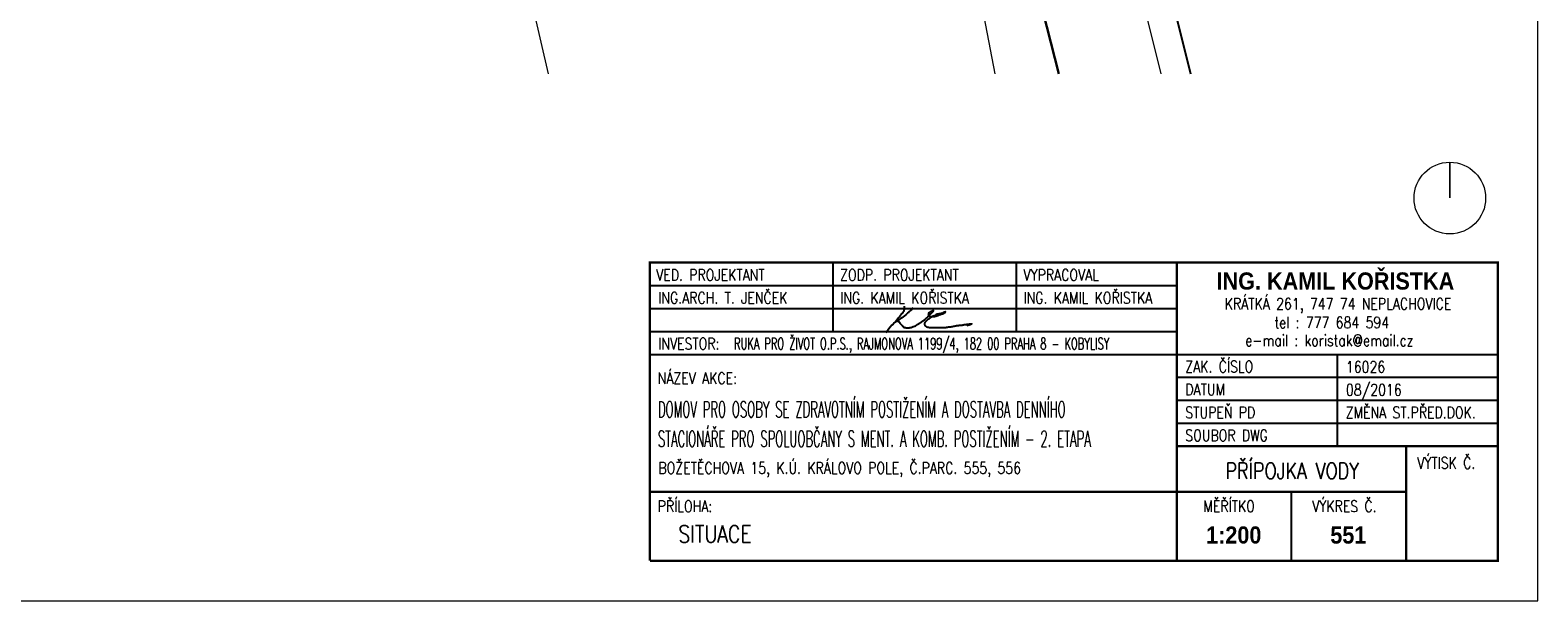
# Model space of a CAD drawing. Header units: inches. Extents: x -99818 to 8314, y 497944 to 809613.
# Tile 2 of 5: x -68456 to -15818, y 750213 to 770124. Entities that reach past the tile are written whole.
import ezdxf
from ezdxf.enums import TextEntityAlignment as Align

# ---------------------------------------------------------------- set-up
doc = ezdxf.new("R2010")
doc.units = ezdxf.units.IN
doc.header["$MEASUREMENT"] = 0
for name, color, linetype, lineweight in [('popis', 4, 'Continuous', 9), ('Situace_4717 - 2', 7, 'Continuous', 9), ('Situace_4717 - 3', 7, 'Continuous', 9), ('tenka', 3, 'Continuous', 9), ('tlusta', 6, 'Continuous', 30)]:
    doc.layers.add(name, color=color, linetype=linetype, lineweight=lineweight)
for name, color, linetype in [('rozpiska_tenka', 7, 'Continuous'), ('text_maly', 7, 'Continuous'), ('text_velky', 1, 'Continuous'), ('ZT-VOD', 7, 'Continuous')]:
    doc.layers.add(name, color=color, linetype=linetype)
doc.styles.add('ARIEL', font='arialbd.ttf', dxfattribs={"width": 0.8, "oblique": 10})
doc.styles.add('null', font='cadkon.shx')
doc.styles.add('SIMPLEX', font='SIMPLEX.shx', dxfattribs={"width": 0.8})
doc.linetypes.add('Pit_voda', pattern='A,2,-2,4,-2,4,["m",null,S=1,R=0,X=2,Y=0],-16,4,-2,4,-2,2', length=44)

msp = doc.modelspace()

# ---------------------------------------------------------------- linework, layer by layer
at = {"color": 7}
for points in [[(-37943.677, 760488.615), (-37943.677, 760469.091), (-37943.677, 760414.491), (-37943.677, 760383.275), (-37955.388, 760336.432), (-37982.736, 760281.795), (-38025.65, 760231.092), (-38092.058, 760153.033), (-38205.234, 759996.953), (-38369.253, 759829.144), (-38576.186, 759563.79)], [(-37631.278, 760426.183), (-37662.554, 760394.967), (-37767.948, 760297.421), (-37846.066, 760227.158), (-38017.867, 760090.601), (-38162.32, 759996.953), (-38220.873, 759957.943), (-38197.452, 759989.159), (-38184.941, 759988.276), (-38176.577, 759977.172), (-38131.699, 759956.656), (-38101.95, 759919.41), (-38081.075, 759894.113), (-38060.2, 759871.795), (-38028.923, 759834.586), (-38002.157, 759801.826), (-37993.21, 759797.377), (-37984.264, 759795.869), (-37970.88, 759779.508), (-37948.478, 759754.174), (-37930.657, 759748.255), (-37903.818, 759745.277), (-37876.979, 759743.769), (-37851.667, 759742.298), (-37821.918, 759740.791), (-37790.641, 759740.791), (-37745.909, 759748.255), (-37713.178, 759751.196), (-37674.41, 759757.153), (-37649.098, 759772.044), (-37622.331, 759782.486), (-37589.527, 759792.891), (-37549.305, 759809.253), (-37521.01, 759828.63), (-37501.663, 759842.013), (-37473.369, 759858.375), (-37446.529, 759876.244), (-37428.636, 759888.157), (-37383.976, 759909.004), (-37354.155, 759931.323), (-37330.37, 759947.721), (-37311.023, 759965.554), (-37285.638, 759986.401), (-37249.925, 760010.227), (-37221.631, 760032.545), (-37194.791, 760053.392), (-37182.862, 760068.283), (-37148.604, 760096.558), (-37126.274, 760112.956), (-37100.962, 760138.253), (-37074.123, 760165.057), (-37056.302, 760184.397), (-37033.973, 760206.715), (-37005.606, 760236.497), (-36987.785, 760251.388), (-36972.875, 760266.279), (-36950.545, 760290.068), (-36932.652, 760309.444), (-36923.705, 760327.314), (-36914.759, 760342.168), (-36934.107, 760343.675), (-36953.527, 760328.784), (-36987.785, 760307.937), (-36996.732, 760303.488), (-37017.534, 760297.532), (-37030.99, 760291.575), (-37041.392, 760284.111), (-37057.757, 760272.235), (-37074.123, 760260.322), (-37094.998, 760236.497), (-37096.525, 760223.113), (-37097.98, 760205.244), (-37094.998, 760181.418), (-37083.069, 760169.505), (-37080.087, 760153.144), (-37069.686, 760144.209), (-37050.338, 760136.745), (-36996.732, 760129.318), (-36965.456, 760129.318), (-36932.652, 760132.296), (-36899.848, 760133.767), (-36861.153, 760139.723), (-36826.894, 760150.166), (-36797.073, 760162.078), (-36744.994, 760179.911), (-36695.825, 760200.758), (-36651.165, 760214.179), (-36601.996, 760230.54), (-36561.773, 760243.924), (-36543.88, 760257.344), (-36518.568, 760272.235), (-36494.711, 760297.532), (-36523.005, 760285.619), (-36537.916, 760282.641), (-36576.684, 760270.728), (-36646.655, 760239.475), (-36704.771, 760223.113), (-36725.574, 760223.113), (-36776.27, 760211.2), (-36794.09, 760209.693), (-36874.536, 760162.078), (-36895.411, 760153.144), (-36911.777, 760150.166), (-36949.017, 760132.296), (-36960.946, 760132.296), (-36983.276, 760115.935), (-37005.606, 760093.58), (-37028.008, 760087.623), (-37069.686, 760056.37), (-37096.525, 760037.03), (-37109.909, 760032.545), (-37130.784, 760020.632), (-37154.568, 759998.314), (-37163.515, 759984.93), (-37182.862, 759967.061), (-37193.336, 759950.699), (-37203.738, 759938.786), (-37215.666, 759922.388), (-37220.103, 759914.961), (-37226.067, 759904.555), (-37235.014, 759876.244), (-37236.541, 759858.375), (-37236.541, 759855.397), (-37232.032, 759847.97), (-37229.05, 759840.542), (-37220.103, 759821.166), (-37212.684, 759816.717), (-37205.265, 759813.739), (-37196.319, 759807.782), (-37181.408, 759795.869), (-37166.497, 759775.022), (-37145.622, 759770.573), (-37123.292, 759766.087), (-37103.944, 759761.638), (-37086.051, 759757.153), (-37057.757, 759752.704), (-37026.481, 759748.255), (-37005.606, 759746.747), (-36989.24, 759746.747), (-36955.855, 759745.387), (-36932.797, 759745.387), (-36895.048, 759745.387), (-36855.116, 759745.387), (-36771.179, 759745.387), (-36699.825, 759745.387), (-36641.055, 759745.387), (-36588.612, 759747.483), (-36513.04, 759751.674), (-36462.707, 759755.902), (-36399.718, 759772.669), (-36311.562, 759778.956), (-36252.792, 759789.435), (-36191.912, 759799.914), (-36137.36, 759810.429), (-36089.064, 759818.813), (-36049.205, 759825.1), (-35992.544, 759827.196), (-35942.211, 759833.483), (-35889.696, 759839.77), (-35845.472, 759852.97), (-35820.815, 759852.97), (-35796.23, 759854.257), (-35770.264, 759858.154), (-35739.206, 759867.236), (-35705.456, 759869.81), (-35665.306, 759873.707), (-35640.649, 759874.994), (-35622.538, 759877.568), (-35599.19, 759880.178), (-35583.624, 759878.891), (-35581.078, 759872.42), (-35596.571, 759862.052), (-35623.847, 759849.073), (-35651.05, 759838.704), (-35665.306, 759836.13), (-35691.2, 759830.946), (-35749.897, 759807.193)]]:
    msp.add_spline(points, degree=3, dxfattribs=at)
at = {"layer": 'popis', "color": 0, "lineweight": 0, "const_width": 62.5, "flags": 128}
msp.add_lwpolyline([(-18890.998, 765517.103), (-18890.998, 764267.103)], dxfattribs=at)
at = {"layer": 'popis', "color": 0, "lineweight": 0}
msp.add_circle((-18890.998, 764267.103), 1250, dxfattribs=at)
at = {"layer": 'rozpiska_tenka', "color": 7}
for p, q in [((-46818.171, 762013.144), (-17218.171, 762013.144)), ((-46818.171, 762013.144), (-17218.171, 762013.144)), ((-40418.171, 759613.144), (-40418.171, 762013.144)), ((-34018.171, 759613.144), (-34018.171, 762013.144)), ((-46818.171, 761213.144), (-28418.171, 761213.144)), ((-46818.171, 760413.144), (-28418.171, 760413.144)), ((-46818.171, 759613.144), (-28418.171, 759613.144)), ((-46818.171, 758813.144), (-28418.171, 758813.144)), ((-28418.171, 758813.144), (-17218.171, 758813.144)), ((-22818.171, 755613.144), (-22818.171, 758813.144)), ((-28418.171, 758013.144), (-17218.171, 758013.144)), ((-28418.171, 757213.144), (-17218.171, 757213.144)), ((-28418.171, 756413.144), (-17218.171, 756413.144)), ((-20418.171, 751613.144), (-20418.171, 755613.144)), ((-24418.171, 751613.144), (-24418.171, 754013.144))]:
    msp.add_line(p, q, dxfattribs=at)
at = {"layer": 'rozpiska_tenka', "color": 7, "const_width": 80}
for points in [[(-17218.171, 751613.144), (-17218.171, 762013.144), (-46818.171, 762013.144), (-46818.171, 751613.144)], [(-28418.171, 751613.144), (-28418.171, 762013.144)], [(-28418.171, 755613.144), (-20418.171, 755613.144)], [(-46818.171, 754013.144), (-20418.171, 754013.144)], [(-46818.171, 751613.144), (-17218.171, 751613.144)]]:
    msp.add_lwpolyline(points, dxfattribs=at)
msp.add_lwpolyline([(-20418.171, 751613.144), (-17218.171, 751613.144), (-17218.171, 755613.144), (-20418.171, 755613.144)], close=True, dxfattribs=at)
at = {"layer": 'Situace_4717 - 2', "linetype": 'Continuous', "flags": 128}
for points in [[(-51707.693, 774439.736), (-36418.852, 777163.443), (-34778.984, 768600.808)], [(-50360.314, 768600.808), (-51707.693, 774439.736)]]:
    msp.add_lwpolyline(points, dxfattribs=at)
at = {"layer": 'Situace_4717 - 3', "linetype": 'Continuous', "flags": 128}
msp.add_lwpolyline([(-28971.622, 768600.808), (-38824.724, 808227.461)], dxfattribs=at)
at = {"layer": 'tenka', "color": 1, "lineweight": 0}
msp.add_lwpolyline([(-99818.171, 750213.144), (-15818.171, 750213.144), (-15818.171, 809613.144), (-99818.171, 809613.144)], close=True, dxfattribs=at)
at = {"layer": 'tlusta'}
msp.add_line((-32545.302, 768600.808), (-35190.683, 778961.202), dxfattribs=at)
at = {"layer": 'ZT-VOD', "color": 7, "linetype": 'Pit_voda', "ltscale": 100}
msp.add_line((-37794.275, 808227.461), (-27941.172, 768600.808), dxfattribs=at)

# ---------------------------------------------------------------- texts
at = {"layer": 'text_maly', "color": 7, "style": 'SIMPLEX'}
for s, height, width, p in [('VED. PROJEKTANT', 400, 0.8, (-46597.424, 761384.528)), ('ZODP. PROJEKTANT', 400, 0.8, (-40176.682, 761384.528)), ('VYPRACOVAL', 400, 0.8, (-33776.682, 761384.528)), ('ING.ARCH. T. JENČEK', 400, 0.8, (-46528.967, 760584.528)), ('ING. KAMIL KOŘISTKA', 400, 0.8, (-40176.682, 760584.528)), ('ING. KAMIL KOŘISTKA', 400, 0.8, (-33776.682, 760584.528)), ('INVESTOR:', 400, 0.8, (-46528.785, 758986.619)), ('RUKA PRO ŽIVOT O.P.S., RAJMONOVA 1199/4, 182 00 PRAHA 8 - KOBYLISY ', 400, 0.63, (-43880.657, 758986.619)), ('ZAK. ČÍSLO', 400, 0.8, (-28126.12, 758184.528)), ('16026', 400, 0.8, (-22518.579, 758175.109)), ('NÁZEV AKCE:', 400, 0.8, (-46546.861, 757778.69)), ('DATUM', 400, 0.8, (-28126.12, 757384.528)), ('08/2016', 400, 0.8, (-22518.579, 757375.109)), ('STUPEŇ PD', 400, 0.8, (-28126.12, 756584.528)), ('ZMĚNA ST.PŘED.DOK.', 400, 0.8, (-22526.12, 756584.528)), ('SOUBOR DWG', 400, 0.8, (-28126.12, 755784.528)), ('VÝTISK Č.', 400, 0.8, (-20031.525, 754824.374)), ('BOŽETĚCHOVA 15, K.Ú. KRÁLOVO POLE, Č.PARC. 555, 556 ', 400, 0.8, (-46521.345, 754647.928)), ('PŘÍLOHA:', 400, 0.8, (-46546.861, 753313.135)), ('MĚŘÍTKO', 400, 0.8, (-27495.572, 753313.135)), ('VÝKRES Č.', 400, 0.8, (-23697.672, 753313.135)), ('SITUACE', 600, 0.8, (-45821.381, 752242.913))]:
    msp.add_text(s, height=height, dxfattribs=dict(at, width=width)).set_placement(p)
at = {"layer": 'text_maly', "color": 7, "style": 'SIMPLEX', "width": 0.8}
for s, p in [('KRÁTKÁ 261, 747 74 NEPLACHOVICE', (-22794.749, 760582.644)), ('tel : 777 684 594', (-23013.139, 759924.316)), ('e-mail : koristak@email.cz', (-23098.933, 759307.974))]:
    msp.add_text(s, height=400, dxfattribs=at).set_placement(p, align=Align.MIDDLE)
at = {"layer": 'text_maly', "color": 7}
for s, height, style, width, p in [('PŘÍPOJKA VODY', 560, 'SIMPLEX', 0.8, (-24389.268, 754467.161)), ('1:200', 600, 'ARIEL', 0.9, (-26435.024, 752209.657)), ('551', 600, 'ARIEL', 0.9, (-22435.024, 752209.657))]:
    msp.add_text(s, height=height, dxfattribs=dict(at, style=style, width=width)).set_placement(p, align=Align.CENTER)
at = {"layer": 'text_velky', "color": 7, "style": 'ARIEL', "width": 0.9}
msp.add_text('ING. KAMIL KOŘISTKA', height=600, dxfattribs=at).set_placement((-22885.954, 761459.007), align=Align.MIDDLE)
at = {"layer": 'text_velky', "color": 7, "lineweight": 30, "style": 'SIMPLEX', "width": 0.53}
for s, p in [('DOMOV PRO OSOBY SE ZDRAVOTNÍM POSTIŽENÍM A DOSTAVBA DENNÍHO ', (-46539.929, 756612.49)), ('STACIONÁŘE PRO SPOLUOBČANY S MENT. A KOMB. POSTIŽENÍM - 2. ETAPA ', (-46539.929, 755586.497))]:
    msp.add_text(s, height=560, dxfattribs=at).set_placement(p)

doc.saveas('drawing.dxf')
